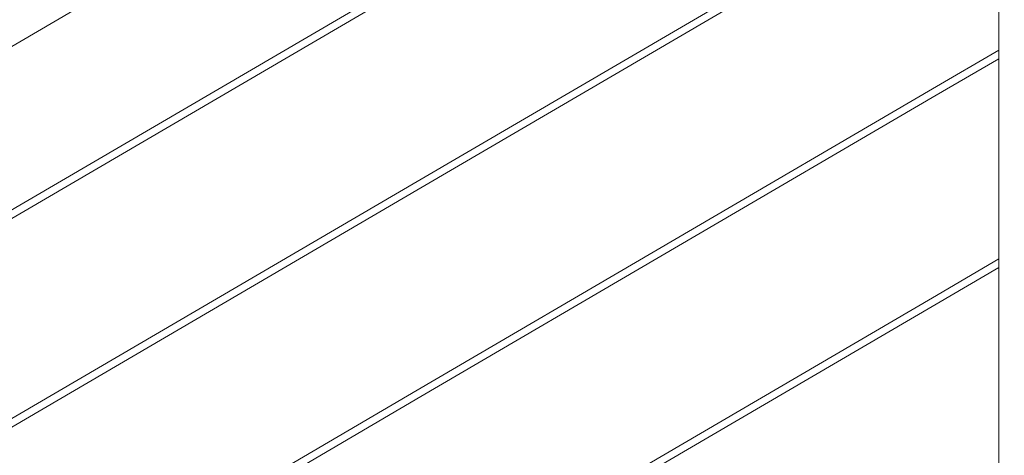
# Model space of a CAD drawing. Header units: millimetres. Extents: x -101298 to -58298, y 45839 to 66839.
# Tile 109 of 124: x -84544 to -84009, y 60080 to 60317. Entities that reach past the tile are written whole.
import ezdxf

# ---------------------------------------------------------------- set-up
doc = ezdxf.new("R2010")
doc.units = ezdxf.units.MM
doc.header["$MEASUREMENT"] = 0
doc.linetypes.add('Wipeout_Contour', pattern=[1000, 0, -1000])
doc.layers.add('Nowe_Konstrukcja - Schody', color=7, linetype='Continuous')
doc.layers.add('Nowe_Konstrukcja - Ściany zew', color=7, linetype='Continuous')
doc.layers.add('Nowe_Konstrukcja - Schody_Nr_pióra__101', color=250, linetype='Continuous', lineweight=13, true_color=0x333333)

msp = doc.modelspace()

# ---------------------------------------------------------------- wipeouts: each hides what was drawn before it
at = {"color": 254, "linetype": 'Wipeout_Contour', "lineweight": 0, "ltscale": 415387.363172}
msp.add_wipeout([(-84618.92, 60316.62), (-84616.18, 60311.94), (-84336.18, 60475.57), (-84338.92, 60480.25)], dxfattribs=at).dxf.layer = 'Nowe_Konstrukcja - Schody'
at = {"color": 254, "linetype": 'Wipeout_Contour', "lineweight": 0, "ltscale": 414126.411971}
msp.add_wipeout([(-84703.91, 59891.21), (-84610.91, 59836.86), (-84012.26, 60186.72), (-84012.26, 60295.42)], dxfattribs=at).dxf.layer = 'Nowe_Konstrukcja - Ściany zew'

# ---------------------------------------------------------------- next in the draw order: wipeouts: each hides what was drawn before it
at = {"color": 254, "linetype": 'Wipeout_Contour', "lineweight": 0, "ltscale": 415362.669034}
msp.add_wipeout([(-84616.18, 60311.94), (-84612.09, 60304.93), (-84332.09, 60468.57), (-84336.18, 60475.57)], dxfattribs=at).dxf.layer = 'Nowe_Konstrukcja - Schody'
at = {"color": 254, "linetype": 'Wipeout_Contour', "lineweight": 0, "ltscale": 413770.646557}
msp.add_wipeout([(-84606.95, 59834.54), (-84513.95, 59780.19), (-84012.26, 60073.38), (-84012.26, 60182.08)], dxfattribs=at).dxf.layer = 'Nowe_Konstrukcja - Ściany zew'

# ---------------------------------------------------------------- next in the draw order: wipeouts: each hides what was drawn before it
at = {"color": 254, "linetype": 'Wipeout_Contour', "lineweight": 0, "ltscale": 413318.650132}
msp.add_wipeout([(-84012.26, 59723.95), (-83962.26, 59723.95), (-83962.26, 60659.01), (-84012.26, 60659.01)], dxfattribs=at).dxf.layer = 'Nowe_Konstrukcja - Schody'
at = {"color": 254, "linetype": 'Wipeout_Contour', "lineweight": 0, "ltscale": 415330.404987}
msp.add_wipeout([(-84612.09, 60304.93), (-84607.26, 60296.67), (-84327.26, 60460.31), (-84332.09, 60468.57)], dxfattribs=at).dxf.layer = 'Nowe_Konstrukcja - Schody'
at = {"color": 254, "linetype": 'Wipeout_Contour', "lineweight": 0, "ltscale": 413715.120198}
msp.add_wipeout([(-84047.98, 60165.17), (-84327.98, 60001.53), (-84327.26, 60000.31), (-84047.26, 60163.95)], dxfattribs=at).dxf.layer = 'Nowe_Konstrukcja - Schody'

# ---------------------------------------------------------------- next in the draw order: wipeouts: each hides what was drawn before it
at = {"color": 254, "linetype": 'Wipeout_Contour', "lineweight": 0, "ltscale": 415295.48315}
msp.add_wipeout([(-84607.26, 60296.67), (-84602.44, 60288.41), (-84322.44, 60452.05), (-84327.26, 60460.31)], dxfattribs=at).dxf.layer = 'Nowe_Konstrukcja - Schody'
at = {"color": 254, "linetype": 'Wipeout_Contour', "lineweight": 0, "ltscale": 413709.959769}
msp.add_wipeout([(-84327.26, 60000.31), (-84326.55, 59999.09), (-84046.55, 60162.72), (-84047.26, 60163.95)], dxfattribs=at).dxf.layer = 'Nowe_Konstrukcja - Schody'

# ---------------------------------------------------------------- next in the draw order: wipeouts: each hides what was drawn before it
at = {"color": 254, "linetype": 'Wipeout_Contour', "lineweight": 0, "ltscale": 415263.220095}
msp.add_wipeout([(-84322.44, 60452.05), (-84602.44, 60288.41), (-84598.34, 60281.41), (-84318.34, 60445.05)], dxfattribs=at).dxf.layer = 'Nowe_Konstrukcja - Schody'
at = {"color": 254, "linetype": 'Wipeout_Contour', "lineweight": 0, "ltscale": 413706.310798}
msp.add_wipeout([(-84326.55, 59999.09), (-84326.25, 59998.58), (-84046.25, 60162.22), (-84046.55, 60162.72)], dxfattribs=at).dxf.layer = 'Nowe_Konstrukcja - Schody'

# ---------------------------------------------------------------- next in the draw order: wipeouts: each hides what was drawn before it
at = {"color": 254, "linetype": 'Wipeout_Contour', "lineweight": 0, "ltscale": 415238.527284}
msp.add_wipeout([(-84318.34, 60445.05), (-84598.34, 60281.41), (-84595.61, 60276.73), (-84315.61, 60440.37)], dxfattribs=at).dxf.layer = 'Nowe_Konstrukcja - Schody'
at = {"color": 254, "linetype": 'Wipeout_Contour', "lineweight": 0, "ltscale": 413718.769149}
msp.add_wipeout([(-84048.27, 60165.67), (-84328.27, 60002.04), (-84327.98, 60001.53), (-84047.98, 60165.17)], dxfattribs=at).dxf.layer = 'Nowe_Konstrukcja - Schody'

# ---------------------------------------------------------------- next in the draw order: wipeouts: each hides what was drawn before it
at = {"color": 254, "linetype": 'Wipeout_Contour', "lineweight": 0, "ltscale": 415225.163708}
msp.add_wipeout([(-84315.61, 60440.37), (-84595.61, 60276.73), (-84594.65, 60275.09), (-84314.65, 60438.73)], dxfattribs=at).dxf.layer = 'Nowe_Konstrukcja - Schody'
at = {"color": 254, "linetype": 'Wipeout_Contour', "lineweight": 0, "ltscale": 413415.987929}
msp.add_wipeout([(-84047.98, 60165.17), (-84047.26, 60163.95), (-84012.26, 60184.4), (-84012.26, 60186.04)], dxfattribs=at).dxf.layer = 'Nowe_Konstrukcja - Schody'
at = {"color": 254, "linetype": 'Wipeout_Contour', "lineweight": 0, "ltscale": 414510.677428}
msp.add_wipeout([(-84607.98, 59951.23), (-84607.26, 59950.01), (-84327.26, 60113.64), (-84327.98, 60114.86)], dxfattribs=at).dxf.layer = 'Nowe_Konstrukcja - Schody'

# ---------------------------------------------------------------- next in the draw order: wipeouts: each hides what was drawn before it
at = {"color": 254, "linetype": 'Wipeout_Contour', "lineweight": 0, "ltscale": 413411.498364}
msp.add_wipeout([(-84047.26, 60163.95), (-84046.55, 60162.72), (-84012.26, 60182.76), (-84012.26, 60184.4)], dxfattribs=at).dxf.layer = 'Nowe_Konstrukcja - Schody'
at = {"color": 254, "linetype": 'Wipeout_Contour', "lineweight": 0, "ltscale": 414505.521591}
msp.add_wipeout([(-84607.26, 59950.01), (-84606.55, 59948.79), (-84326.55, 60112.42), (-84327.26, 60113.64)], dxfattribs=at).dxf.layer = 'Nowe_Konstrukcja - Schody'

# ---------------------------------------------------------------- next in the draw order: wipeouts: each hides what was drawn before it
at = {"color": 254, "linetype": 'Wipeout_Contour', "lineweight": 0, "ltscale": 413408.320417}
msp.add_wipeout([(-84046.55, 60162.72), (-84046.25, 60162.22), (-84012.26, 60182.08), (-84012.26, 60182.76)], dxfattribs=at).dxf.layer = 'Nowe_Konstrukcja - Schody'
at = {"color": 254, "linetype": 'Wipeout_Contour', "lineweight": 0, "ltscale": 414501.875831}
msp.add_wipeout([(-84326.55, 60112.42), (-84606.55, 59948.79), (-84606.25, 59948.28), (-84326.25, 60111.92)], dxfattribs=at).dxf.layer = 'Nowe_Konstrukcja - Schody'

# ---------------------------------------------------------------- next in the draw order: wipeouts: each hides what was drawn before it
at = {"color": 254, "linetype": 'Wipeout_Contour', "lineweight": 0, "ltscale": 413419.159401}
msp.add_wipeout([(-84048.27, 60165.67), (-84047.98, 60165.17), (-84012.26, 60186.04), (-84012.26, 60186.72)], dxfattribs=at).dxf.layer = 'Nowe_Konstrukcja - Schody'
at = {"color": 254, "linetype": 'Wipeout_Contour', "lineweight": 0, "ltscale": 414514.323163}
msp.add_wipeout([(-84608.27, 59951.73), (-84607.98, 59951.23), (-84327.98, 60114.86), (-84328.27, 60115.37)], dxfattribs=at).dxf.layer = 'Nowe_Konstrukcja - Schody'

# ---------------------------------------------------------------- next in the draw order: wipeouts: each hides what was drawn before it
at = {"color": 254, "linetype": 'Wipeout_Contour', "lineweight": 0, "ltscale": 413978.63053}
msp.add_wipeout([(-84047.98, 60278.5), (-84327.98, 60114.86), (-84327.26, 60113.64), (-84047.26, 60277.28)], dxfattribs=at).dxf.layer = 'Nowe_Konstrukcja - Schody'

# ---------------------------------------------------------------- next in the draw order: wipeouts: each hides what was drawn before it
at = {"color": 254, "linetype": 'Wipeout_Contour', "lineweight": 0, "ltscale": 413973.468038}
msp.add_wipeout([(-84327.26, 60113.64), (-84326.55, 60112.42), (-84046.55, 60276.06), (-84047.26, 60277.28)], dxfattribs=at).dxf.layer = 'Nowe_Konstrukcja - Schody'

# ---------------------------------------------------------------- next in the draw order: wipeouts: each hides what was drawn before it
at = {"color": 254, "linetype": 'Wipeout_Contour', "lineweight": 0, "ltscale": 413969.817608}
msp.add_wipeout([(-84326.55, 60112.42), (-84326.25, 60111.92), (-84046.25, 60275.55), (-84046.55, 60276.06)], dxfattribs=at).dxf.layer = 'Nowe_Konstrukcja - Schody'

# ---------------------------------------------------------------- next in the draw order: wipeouts: each hides what was drawn before it
at = {"color": 254, "linetype": 'Wipeout_Contour', "lineweight": 0, "ltscale": 413982.280941}
msp.add_wipeout([(-84048.27, 60279.01), (-84328.27, 60115.37), (-84327.98, 60114.86), (-84047.98, 60278.5)], dxfattribs=at).dxf.layer = 'Nowe_Konstrukcja - Schody'

# ---------------------------------------------------------------- next in the draw order: linework, layer by layer
at = {"layer": 'Nowe_Konstrukcja - Schody_Nr_pióra__101', "color": 250, "linetype": 'Continuous', "lineweight": 13, "true_color": 0x333333}
for p, q in [((-84048.27, 60165.67), (-84012.26, 60186.72)), ((-84046.25, 60162.22), (-84012.26, 60182.08))]:
    msp.add_line(p, q, dxfattribs=at)

# ---------------------------------------------------------------- next in the draw order: wipeouts: each hides what was drawn before it
at = {"color": 254, "linetype": 'Wipeout_Contour', "lineweight": 0, "ltscale": 413680.092397}
msp.add_wipeout([(-84047.98, 60278.5), (-84047.26, 60277.28), (-84012.26, 60297.73), (-84012.26, 60299.37)], dxfattribs=at).dxf.layer = 'Nowe_Konstrukcja - Schody'
at = {"color": 254, "linetype": 'Wipeout_Contour', "lineweight": 0, "ltscale": 414773.46242}
msp.add_wipeout([(-84607.98, 60064.56), (-84607.26, 60063.34), (-84327.26, 60226.98), (-84327.98, 60228.2)], dxfattribs=at).dxf.layer = 'Nowe_Konstrukcja - Schody'

# ---------------------------------------------------------------- next in the draw order: wipeouts: each hides what was drawn before it
at = {"color": 254, "linetype": 'Wipeout_Contour', "lineweight": 0, "ltscale": 413675.599424}
msp.add_wipeout([(-84047.26, 60277.28), (-84046.55, 60276.06), (-84012.26, 60296.1), (-84012.26, 60297.73)], dxfattribs=at).dxf.layer = 'Nowe_Konstrukcja - Schody'
at = {"color": 254, "linetype": 'Wipeout_Contour', "lineweight": 0, "ltscale": 414768.304511}
msp.add_wipeout([(-84607.26, 60063.34), (-84606.55, 60062.12), (-84326.55, 60225.76), (-84327.26, 60226.98)], dxfattribs=at).dxf.layer = 'Nowe_Konstrukcja - Schody'

# ---------------------------------------------------------------- next in the draw order: wipeouts: each hides what was drawn before it
at = {"color": 254, "linetype": 'Wipeout_Contour', "lineweight": 0, "ltscale": 413672.41907}
msp.add_wipeout([(-84046.55, 60276.06), (-84046.25, 60275.55), (-84012.26, 60295.42), (-84012.26, 60296.1)], dxfattribs=at).dxf.layer = 'Nowe_Konstrukcja - Schody'
at = {"color": 254, "linetype": 'Wipeout_Contour', "lineweight": 0, "ltscale": 414764.657286}
msp.add_wipeout([(-84326.55, 60225.76), (-84606.55, 60062.12), (-84606.25, 60061.61), (-84326.25, 60225.25)], dxfattribs=at).dxf.layer = 'Nowe_Konstrukcja - Schody'

# ---------------------------------------------------------------- next in the draw order: wipeouts: each hides what was drawn before it
at = {"color": 254, "linetype": 'Wipeout_Contour', "lineweight": 0, "ltscale": 413683.26628}
msp.add_wipeout([(-84048.27, 60279.01), (-84047.98, 60278.5), (-84012.26, 60299.37), (-84012.26, 60300.05)], dxfattribs=at).dxf.layer = 'Nowe_Konstrukcja - Schody'
at = {"color": 254, "linetype": 'Wipeout_Contour', "lineweight": 0, "ltscale": 414777.109619}
msp.add_wipeout([(-84608.27, 60065.07), (-84607.98, 60064.56), (-84327.98, 60228.2), (-84328.27, 60228.7)], dxfattribs=at).dxf.layer = 'Nowe_Konstrukcja - Schody'

# ---------------------------------------------------------------- next in the draw order: linework, layer by layer
at = {"layer": 'Nowe_Konstrukcja - Schody_Nr_pióra__101', "color": 250, "linetype": 'Continuous', "lineweight": 13, "true_color": 0x333333}
for p, q in [((-84012.26, 59723.95), (-84012.26, 60659.01)), ((-84328.27, 60002.04), (-84048.27, 60165.67)), ((-84326.25, 59998.58), (-84046.25, 60162.22)), ((-84608.27, 59951.73), (-84328.27, 60115.37)), ((-84606.25, 59948.28), (-84326.25, 60111.92))]:
    msp.add_line(p, q, dxfattribs=at)

# ---------------------------------------------------------------- next in the draw order: wipeouts: each hides what was drawn before it
at = {"color": 254, "linetype": 'Wipeout_Contour', "lineweight": 0, "ltscale": 414242.46935}
msp.add_wipeout([(-84047.98, 60391.83), (-84327.98, 60228.2), (-84327.26, 60226.98), (-84047.26, 60390.61)], dxfattribs=at).dxf.layer = 'Nowe_Konstrukcja - Schody'

# ---------------------------------------------------------------- next in the draw order: wipeouts: each hides what was drawn before it
at = {"color": 254, "linetype": 'Wipeout_Contour', "lineweight": 0, "ltscale": 414237.304801}
msp.add_wipeout([(-84327.26, 60226.98), (-84326.55, 60225.76), (-84046.55, 60389.39), (-84047.26, 60390.61)], dxfattribs=at).dxf.layer = 'Nowe_Konstrukcja - Schody'

# ---------------------------------------------------------------- next in the draw order: wipeouts: each hides what was drawn before it
at = {"color": 254, "linetype": 'Wipeout_Contour', "lineweight": 0, "ltscale": 414233.652916}
msp.add_wipeout([(-84326.55, 60225.76), (-84326.25, 60225.25), (-84046.25, 60388.89), (-84046.55, 60389.39)], dxfattribs=at).dxf.layer = 'Nowe_Konstrukcja - Schody'

# ---------------------------------------------------------------- next in the draw order: wipeouts: each hides what was drawn before it
at = {"color": 254, "linetype": 'Wipeout_Contour', "lineweight": 0, "ltscale": 414246.121215}
msp.add_wipeout([(-84048.27, 60392.34), (-84328.27, 60228.7), (-84327.98, 60228.2), (-84047.98, 60391.83)], dxfattribs=at).dxf.layer = 'Nowe_Konstrukcja - Schody'

# ---------------------------------------------------------------- next in the draw order: linework, layer by layer
at = {"layer": 'Nowe_Konstrukcja - Schody_Nr_pióra__101', "color": 250, "linetype": 'Continuous', "lineweight": 13, "true_color": 0x333333}
for p, q in [((-84048.27, 60279.01), (-84012.26, 60300.05)), ((-84046.25, 60275.55), (-84012.26, 60295.42))]:
    msp.add_line(p, q, dxfattribs=at)

# ---------------------------------------------------------------- next in the draw order: wipeouts: each hides what was drawn before it
at = {"color": 254, "linetype": 'Wipeout_Contour', "lineweight": 0, "ltscale": 415036.576189}
msp.add_wipeout([(-84607.98, 60177.89), (-84607.26, 60176.67), (-84327.26, 60340.31), (-84327.98, 60341.53)], dxfattribs=at).dxf.layer = 'Nowe_Konstrukcja - Schody'

# ---------------------------------------------------------------- next in the draw order: wipeouts: each hides what was drawn before it
at = {"color": 254, "linetype": 'Wipeout_Contour', "lineweight": 0, "ltscale": 415031.416216}
msp.add_wipeout([(-84607.26, 60176.67), (-84606.55, 60175.45), (-84326.55, 60339.09), (-84327.26, 60340.31)], dxfattribs=at).dxf.layer = 'Nowe_Konstrukcja - Schody'

# ---------------------------------------------------------------- next in the draw order: wipeouts: each hides what was drawn before it
at = {"color": 254, "linetype": 'Wipeout_Contour', "lineweight": 0, "ltscale": 415027.76753}
msp.add_wipeout([(-84326.55, 60339.09), (-84606.55, 60175.45), (-84606.25, 60174.95), (-84326.25, 60338.58)], dxfattribs=at).dxf.layer = 'Nowe_Konstrukcja - Schody'

# ---------------------------------------------------------------- next in the draw order: wipeouts: each hides what was drawn before it
at = {"color": 254, "linetype": 'Wipeout_Contour', "lineweight": 0, "ltscale": 415040.224849}
msp.add_wipeout([(-84608.27, 60178.4), (-84607.98, 60177.89), (-84327.98, 60341.53), (-84328.27, 60342.04)], dxfattribs=at).dxf.layer = 'Nowe_Konstrukcja - Schody'

# ---------------------------------------------------------------- next in the draw order: linework, layer by layer
at = {"layer": 'Nowe_Konstrukcja - Schody_Nr_pióra__101', "color": 250, "linetype": 'Continuous', "lineweight": 13, "true_color": 0x333333}
for p, q in [((-84594.65, 60275.09), (-84314.65, 60438.73)), ((-84328.27, 60228.7), (-84048.27, 60392.34)), ((-84326.25, 60225.25), (-84046.25, 60388.89)), ((-84608.27, 60178.4), (-84328.27, 60342.04)), ((-84606.25, 60174.95), (-84326.25, 60338.58)), ((-84328.27, 60115.37), (-84048.27, 60279.01)), ((-84326.25, 60111.92), (-84046.25, 60275.55)), ((-84608.27, 60065.07), (-84328.27, 60228.7)), ((-84606.25, 60061.61), (-84326.25, 60225.25))]:
    msp.add_line(p, q, dxfattribs=at)

doc.saveas('drawing.dxf')
